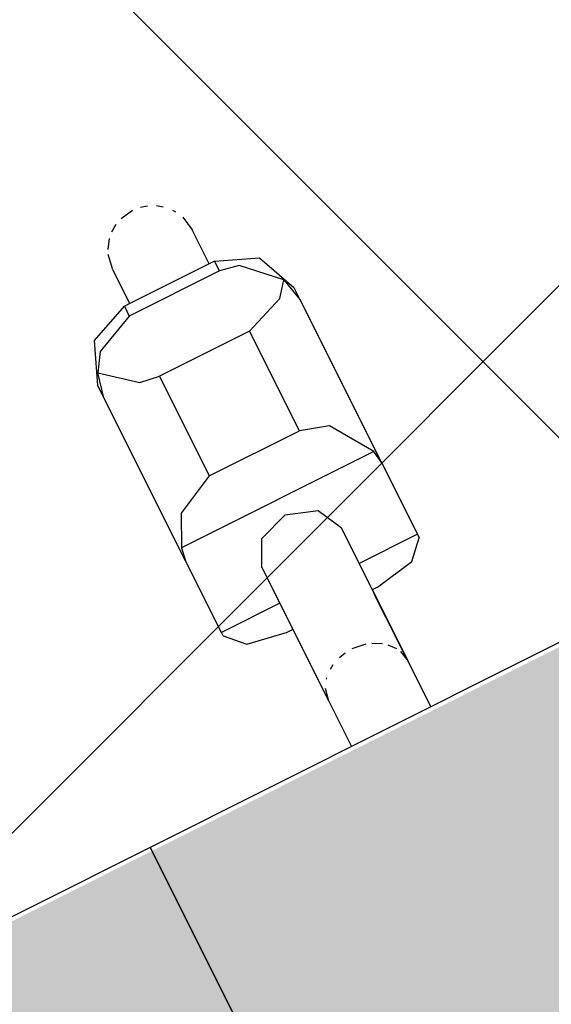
# Model space of a CAD drawing. Header units: metres. Extents: x 7472034 to 8439876, y 5890181 to 5961460.
# Tile 48 of 202: x 8439500.265 to 8439500.445, y 5890382.895 to 5890383.227. Entities that reach past the tile are written whole.
import ezdxf
from ezdxf import colors
from ezdxf.entities.mleader import LeaderData, LeaderLine
from ezdxf.math import Vec2, Vec3

# ---------------------------------------------------------------- set-up
doc = ezdxf.new("R2010")
doc.units = ezdxf.units.M
doc.header["$MEASUREMENT"] = 0
doc.linetypes.add('$0$L218_500', pattern=[1, 0.5, -0.5])
doc.linetypes.add('DASHDOT', pattern=[25.399999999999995, 12.7, -6.349999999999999, 0, -6.349999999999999])
doc.layers.get('0').update_dxf_attribs({"linetype": 'CONTINUOUS', "lineweight": 5})
doc.layers.get('Defpoints').update_dxf_attribs({"linetype": 'CONTINUOUS'})
for name, color, linetype, lineweight in [('### Krawężnik', 6, 'CONTINUOUS', 35), ('_a_widok', 7, 'CONTINUOUS', 5), ('_IS.KD.opis.2', 7, 'CONTINUOUS', 18), ('_T_LPG', 52, 'DASHDOT', 50), ('KOLOR-OBIEKT', 21, 'CONTINUOUS', 13), ('PALIWA', 1, 'CONTINUOUS', 20), ('ZAG-obrys 018 wymiary', 7, 'CONTINUOUS', 18), ('ZAG-OBRYS013', 7, 'CONTINUOUS', 13)]:
    doc.layers.add(name, color=color, linetype=linetype, lineweight=lineweight)
for name, color, linetype in [('100_rzut_wym_wew', 7, 'CONTINUOUS'), ('2D - Ogólne', 7, 'CONTINUOUS'), ('_IS.BLOK.KD.doziemne', 7, 'CONTINUOUS')]:
    doc.layers.add(name, color=color, linetype=linetype)
doc.layers.add('_IS_NO', color=11, linetype='CONTINUOUS', lineweight=20, plot=False)
doc.styles.add('DIM', font='simplex.shx', dxfattribs={"width": 0.8})
doc.styles.add('RS', font='Romans.shx', dxfattribs={"width": 0.7})
doc.dimstyles.new('DIM-WEW_500', dxfattribs={"dimscale": 5, "dimtxt": 18, "dimasz": 10, "dimexe": 4, "dimexo": 8, "dimgap": 5, "dimtad": 1, "dimlfac": 0.01, "dimzin": 9, "dimdsep": 46, "dimtxsty": 'DIM', "dimblk": 'ARCHTICK', "dimcen": 5, "dimclrt": 112, "dimadec": 4, "dimazin": 2, "dimtfac": 4, "dimtmove": 0, "dimatfit": 3, "dimldrblk": 'ARCHTICK', "dimfxl": 0, "dimtolj": 1, "dimlwd": 13, "dimarcsym": 0})
pattern_1 = [(45, (967499.202946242, -71042.94610979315), (-0.2245064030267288, 0.2245064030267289), []), (135, (967499.202946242, -71042.94610979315), (-0.2245064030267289, -0.2245064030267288), [])]
pattern_2 = [(45, (967499.2092647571, -71042.97165620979), (-0.2245064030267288, 0.2245064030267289), []), (135, (967499.2092647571, -71042.97165620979), (-0.2245064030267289, -0.2245064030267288), [])]

# ---------------------------------------------------------------- blocks, each defined once
blk = doc.blocks.new('dystr.4.w')
for p, q in [((7365191.354606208, 6042786.054293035), (7365191.355967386, 6042786.054293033)), ((7365191.355967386, 6042786.032293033), (7365191.355967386, 6042786.054293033)), ((7365191.355967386, 6042786.054293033), (7365191.382999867, 6042786.054293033)), ((7365191.382999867, 6042786.054293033), (7365191.444543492, 6042786.054293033)), ((7365191.387510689, 6042785.981016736), (7365191.387510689, 6042786.053569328)), ((7365191.444543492, 6042786.054293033), (7365191.44910608, 6042786.054293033)), ((7365191.319030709, 6042786.032293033), (7365191.301847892, 6042786.032293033)), ((7365191.369483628, 6042786.032293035), (7365191.319030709, 6042786.032293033)), ((7365191.346051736, 6042786.032293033), (7365191.346051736, 6042786.034293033)), ((7365191.405042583, 6042786.034293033), (7365191.405042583, 6042786.000293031)), ((7365191.442639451, 6042786.034293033), (7365191.405042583, 6042786.034293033)), ((7365191.442639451, 6042786.000293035), (7365191.442639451, 6042786.034293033)), ((7365191.465323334, 6042786.000293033), (7365191.465323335, 6042786.034293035)), ((7365191.469070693, 6042786.034293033), (7365191.465323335, 6042786.034293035)), ((7365191.481815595, 6042786.032293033), (7365191.469070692, 6042786.032293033)), ((7365191.469070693, 6042786.000293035), (7365191.469070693, 6042786.034293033)), ((7365191.30184789, 6042786.002293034), (7365191.31903071, 6042786.002293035)), ((7365191.31903071, 6042786.002293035), (7365191.344171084, 6042786.002390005)), ((7365191.346051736, 6042786.002293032), (7365191.31903071, 6042786.002293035)), ((7365191.369483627, 6042786.002293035), (7365191.320010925, 6042786.00248256)), ((7365191.346051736, 6042786.000293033), (7365191.346051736, 6042786.002382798)), ((7365191.355967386, 6042785.980293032), (7365191.355967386, 6042786.002344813)), ((7365191.469070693, 6042786.002293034), (7365191.481815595, 6042786.002293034)), ((7365191.405042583, 6042786.000293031), (7365191.442639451, 6042786.000293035)), ((7365191.465323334, 6042786.000293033), (7365191.469070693, 6042786.000293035)), ((7365191.301847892, 6042785.986793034), (7365191.301847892, 6042785.986793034)), ((7365191.355967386, 6042785.980293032), (7365191.354606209, 6042785.980293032)), ((7365191.382999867, 6042785.980293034), (7365191.355967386, 6042785.980293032)), ((7365191.444543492, 6042785.980293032), (7365191.382999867, 6042785.980293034)), ((7365191.449106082, 6042785.980293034), (7365191.444543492, 6042785.980293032))]:
    blk.add_line(p, q)
at = {"ltscale": 0.1}
for points in [[(7365190.721847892, 6042786.108326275), (7365191.301847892, 6042786.108326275), (7365191.301847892, 6042786.290326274), (7365190.721847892, 6042786.290326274)], [(7365190.721847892, 6042785.926326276), (7365191.301847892, 6042785.926326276), (7365191.301847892, 6042786.108326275), (7365190.721847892, 6042786.108326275)]]:
    blk.add_lwpolyline(points, close=True, dxfattribs=at)
for points in [[(7365191.354606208, 6042786.054293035), (7365191.348557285, 6042786.04843517), (7365191.346051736, 6042786.034293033)], [(7365191.387510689, 6042786.053569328), (7365191.382999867, 6042786.054293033)], [(7365191.405042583, 6042786.034293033), (7365191.398041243, 6042786.048435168), (7365191.387510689, 6042786.053569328)], [(7365191.452956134, 6042786.052400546), (7365191.443707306, 6042786.041092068), (7365191.442639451, 6042786.034293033)], [(7365191.444543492, 6042786.054293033), (7365191.452956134, 6042786.052400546)], [(7365191.44910608, 6042786.054293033), (7365191.463223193, 6042786.04843517), (7365191.469070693, 6042786.034293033), (7365191.469070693, 6042786.034293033)], [(7365191.465323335, 6042786.034293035), (7365191.459027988, 6042786.04843517), (7365191.452956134, 6042786.052400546)], [(7365191.319030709, 6042786.032293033), (7365191.323349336, 6042786.031336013)], [(7365191.369483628, 6042786.032293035), (7365191.378172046, 6042786.027899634), (7365191.381770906, 6042786.017293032), (7365191.378172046, 6042786.00668643), (7365191.369483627, 6042786.002293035)], [(7365191.481815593, 6042786.032293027), (7365191.487077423, 6042786.031336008)], [(7365191.481815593, 6042786.032293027), (7365191.487077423, 6042786.031336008)], [(7365191.481815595, 6042786.032293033), (7365191.487077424, 6042786.031336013)], [(7365191.326014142, 6042786.029634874), (7365191.326326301, 6042786.02936276)], [(7365191.488605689, 6042786.03066146), (7365191.491718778, 6042786.028542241)], [(7365191.328435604, 6042786.026946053), (7365191.329381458, 6042786.025375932)], [(7365191.493352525, 6042786.026852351), (7365191.495039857, 6042786.024324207)], [(7365191.330554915, 6042786.022496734), (7365191.331113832, 6042786.020016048)], [(7365191.496040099, 6042786.021970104), (7365191.496786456, 6042786.017293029)], [(7365191.331317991, 6042786.017293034), (7365191.330635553, 6042786.012363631)], [(7365191.496518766, 6042786.014469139), (7365191.495858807, 6042786.012094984)], [(7365191.329981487, 6042786.010489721), (7365191.328245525, 6042786.007370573)], [(7365191.494532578, 6042786.009377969), (7365191.493220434, 6042786.007575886)], [(7365191.32708857, 6042786.005968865), (7365191.324639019, 6042786.003946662)], [(7365191.323142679, 6042786.00315791), (7365191.31903071, 6042786.002293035)], [(7365191.487077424, 6042786.003250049), (7365191.481815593, 6042786.002293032)], [(7365191.487077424, 6042786.003250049), (7365191.481815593, 6042786.002293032)], [(7365191.487077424, 6042786.003250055), (7365191.481815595, 6042786.002293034)], [(7365191.490779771, 6042786.005279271), (7365191.489809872, 6042786.004610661)], [(7365191.346051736, 6042786.000293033), (7365191.348557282, 6042785.986150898), (7365191.354606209, 6042785.980293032)], [(7365191.387510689, 6042785.981016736), (7365191.401935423, 6042785.990432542), (7365191.405042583, 6042786.000293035)], [(7365191.442639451, 6042786.000293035), (7365191.447891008, 6042785.986150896), (7365191.452956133, 6042785.98218552)], [(7365191.469070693, 6042786.000293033), (7365191.463223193, 6042785.986150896), (7365191.449106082, 6042785.980293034)], [(7365191.452956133, 6042785.98218552), (7365191.464043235, 6042785.993494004), (7365191.465323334, 6042786.000293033)], [(7365191.382999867, 6042785.980293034), (7365191.387510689, 6042785.981016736)], [(7365191.452956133, 6042785.98218552), (7365191.444543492, 6042785.980293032)]]:
    blk.add_lwpolyline(points)
blk = doc.blocks.new('A$C7D7B3C0A')
at = {"layer": '2D - Ogólne', "flags": 128}
blk.add_lwpolyline([(12.35000000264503, 7.399999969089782), (12.35000000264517, 2.300115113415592, -1), (11.05000000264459, 2.300115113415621), (11.05000000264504, 7.399999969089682, -1)], format="xyb", close=True, dxfattribs=at)
at = {"layer": '2D - Ogólne', "lineweight": 25}
blk.add_arc((11.70005968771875, 2.299999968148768), 0.7999999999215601, 180.0000000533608, 5.336085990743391e-08, dxfattribs=at)
blk.add_arc((11.70005968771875, 2.299999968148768), 0.7999999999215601, 180.0000000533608, 5.336085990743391e-08, dxfattribs=at)
blk.add_arc((11.70005968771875, 2.299999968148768), 0.7999999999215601, 180.0000000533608, 5.336085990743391e-08, dxfattribs=at)
blk.add_arc((11.70005968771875, 2.299999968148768), 0.7999999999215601, 180.0000000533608, 5.336085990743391e-08, dxfattribs=at)
blk.add_arc((11.70005968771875, 2.299999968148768), 0.7999999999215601, 180.0000000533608, 5.336085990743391e-08, dxfattribs=at)
blk.add_arc((11.70005968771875, 2.299999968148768), 0.7999999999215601, 180.0000000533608, 5.336085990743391e-08, dxfattribs=at)
blk.add_arc((11.70005968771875, 2.299999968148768), 0.7999999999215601, 180.0000000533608, 5.336085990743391e-08, dxfattribs=at)
blk.add_arc((11.70005968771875, 2.299999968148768), 0.7999999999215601, 180.0000000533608, 5.336085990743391e-08, dxfattribs=at)
blk.add_arc((11.70005968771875, 2.299999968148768), 0.7999999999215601, 180.0000000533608, 5.336085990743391e-08, dxfattribs=at)
blk.add_arc((11.70005968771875, 2.299999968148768), 0.7999999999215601, 180.0000000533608, 5.336085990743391e-08, dxfattribs=at)
blk.add_arc((11.70005968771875, 2.299999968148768), 0.7999999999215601, 180.0000000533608, 5.336085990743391e-08, dxfattribs=at)
at = {"layer": '2D - Ogólne', "lineweight": 5, "rotation": 180.0000000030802}
blk.add_blockref('dystr.4.w', (7365202.711523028, 6042788.803173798), dxfattribs=at)
blk = doc.blocks.new('_Oblique')
at = {"color": 0, "linetype": 'ByBlock', "lineweight": -2}
blk.add_line((-0.5, -0.5), (0.5, 0.5), dxfattribs=at)
blk = doc.blocks.new('*D80')
at = {"layer": 'Defpoints', "color": 0, "linetype": 'Continuous', "lineweight": 60}
for p in [(8439499.288762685, 5890395.196211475), (8439510.439764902, 5890383.669162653), (8439506.139698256, 5890381.515762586)]:
    blk.add_point(p, dxfattribs=at)
at = {"layer": 'ZAG-obrys 018 wymiary', "color": 0, "linetype": 'Continuous', "lineweight": -2}
for p, q in [((8439500.004080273, 5890395.554430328), (8439503.946488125, 5890397.528720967)), ((8439506.855015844, 5890381.87398144), (8439510.797423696, 5890383.84827208))]:
    blk.add_line(p, q, dxfattribs=at)
at = {"layer": 'ZAG-obrys 018 wymiary', "color": 0, "linetype": 'Continuous', "lineweight": 13}
blk.add_line((8439503.588829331, 5890397.349611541), (8439510.439764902, 5890383.669162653), dxfattribs=at)
at = {"layer": 'ZAG-obrys 018 wymiary', "color": 0, "linetype": 'Continuous', "lineweight": 13, "xscale": 0.3, "yscale": 0.3, "zscale": 0.3}
for p, rotation in [((8439503.588829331, 5890397.349611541), 116.6009277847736), ((8439510.439764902, 5890383.669162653), 296.6009277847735)]:
    blk.add_blockref('_Oblique', p, dxfattribs=dict(at, rotation=rotation))
at = {"layer": 'ZAG-obrys 018 wymiary', "color": 112, "linetype": 'Continuous', "lineweight": 25, "insert": (8439508.246278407, 5890389.389239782), "char_height": 0.8, "attachment_point": 5, "rotation": 296.6009277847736, "style": 'RS'}
blk.add_mtext('\\A1;15.3', dxfattribs=at)
blk = doc.blocks.new('_ArchTick')
at = {"layer": '100_rzut_wym_wew', "color": 0, "linetype": 'Continuous', "const_width": 0.15}
blk.add_lwpolyline([(-0.5, -0.5), (0.5, 0.5)], dxfattribs=at)
blk = doc.blocks.new('*D102')
at = {"layer": 'Defpoints', "color": 0, "linetype": 'Continuous', "lineweight": 60}
for p in [(8439508.583486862, 5890382.740478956), (8439499.059733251, 5890379.425490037), (8439499.642017, 5890378.262743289)]:
    blk.add_point(p, dxfattribs=at)
at = {"layer": 'ZAG-obrys 018 wymiary', "color": 0, "linetype": 'Continuous', "lineweight": -2}
for p, q in [((8439508.225268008, 5890383.455796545), (8439507.822093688, 5890384.260884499)), ((8439499.283798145, 5890378.978060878), (8439498.880623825, 5890379.783148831))]:
    blk.add_line(p, q, dxfattribs=at)
at = {"layer": 'ZAG-obrys 018 wymiary', "color": 0, "linetype": 'Continuous', "lineweight": 13}
blk.add_line((8439508.001203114, 5890383.903225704), (8439499.059733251, 5890379.425490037), dxfattribs=at)
at = {"layer": 'ZAG-obrys 018 wymiary', "color": 0, "linetype": 'Continuous', "lineweight": 13, "xscale": 0.3, "yscale": 0.3, "zscale": 0.3}
for p, rotation in [((8439508.001203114, 5890383.903225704), 26.60092778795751), ((8439499.059733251, 5890379.425490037), 206.6009277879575)]:
    blk.add_blockref('_Oblique', p, dxfattribs=dict(at, rotation=rotation))
at = {"layer": 'ZAG-obrys 018 wymiary', "color": 112, "linetype": 'Continuous', "lineweight": 25, "insert": (8439503.2841115, 5890382.212017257), "char_height": 0.8, "attachment_point": 5, "rotation": 26.600927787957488, "style": 'RS'}
blk.add_mtext('\\A1;10', dxfattribs=at)
blk = doc.blocks.new('*D142')
at = {"layer": 'Defpoints', "color": 0, "linetype": 'Continuous', "lineweight": 60}
for p in [(8439501.07687633, 5890391.760996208), (8439499.839085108, 5890366.792824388), (8439500.37198268, 5890366.766406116)]:
    blk.add_point(p, dxfattribs=at)
at = {"layer": 'ZAG-obrys 018 wymiary', "color": 0, "linetype": 'Continuous', "lineweight": 13}
blk.add_line((8439501.609773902, 5890391.734577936), (8439500.37198268, 5890366.766406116), dxfattribs=at)
at = {"layer": 'ZAG-obrys 018 wymiary', "color": 0, "linetype": 'Continuous', "lineweight": -2}
for p, q in [((8439501.609773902, 5890391.734577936), (8439502.009283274, 5890391.714772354)), ((8439500.37198268, 5890366.766406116), (8439500.771492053, 5890366.746600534))]:
    blk.add_line(p, q, dxfattribs=at)
at = {"layer": 'ZAG-obrys 018 wymiary', "color": 0, "linetype": 'Continuous', "lineweight": 13, "xscale": 0.3, "yscale": 0.3, "zscale": 0.3}
for p, rotation in [((8439501.609773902, 5890391.734577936), 87.16189876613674), ((8439500.37198268, 5890366.766406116), 267.1618987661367)]:
    blk.add_blockref('_Oblique', p, dxfattribs=dict(at, rotation=rotation))
at = {"layer": 'ZAG-obrys 018 wymiary', "color": 112, "linetype": 'Continuous', "lineweight": 25, "insert": (8439500.180271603, 5890375.01709125), "char_height": 0.8, "attachment_point": 5, "rotation": 87.16189876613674, "style": 'RS'}
blk.add_mtext('\\A1;25', dxfattribs=at)
blk = doc.blocks.new('*D144')
at = {"layer": 'Defpoints', "color": 0, "linetype": 'Continuous', "lineweight": 60}
for p in [(8439499.048492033, 5890390.910444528), (8439493.19273551, 5890368.256074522), (8439494.279393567, 5890367.975192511)]:
    blk.add_point(p, dxfattribs=at)
at = {"layer": 'ZAG-obrys 018 wymiary', "color": 0, "linetype": 'Continuous', "lineweight": -2}
for p, q in [((8439499.823035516, 5890390.71023865), (8439500.522421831, 5890390.529459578)), ((8439493.967278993, 5890368.055868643), (8439494.666665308, 5890367.875089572))]:
    blk.add_line(p, q, dxfattribs=at)
at = {"layer": 'ZAG-obrys 018 wymiary', "color": 0, "linetype": 'Continuous', "lineweight": 13}
blk.add_line((8439500.13515009, 5890390.629562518), (8439494.279393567, 5890367.975192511), dxfattribs=at)
at = {"layer": 'ZAG-obrys 018 wymiary', "color": 0, "linetype": 'Continuous', "lineweight": 13, "xscale": 0.3, "yscale": 0.3, "zscale": 0.3}
for p, rotation in [((8439500.13515009, 5890390.629562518), 75.5072587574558), ((8439494.279393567, 5890367.975192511), 255.5072587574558)]:
    blk.add_blockref('_Oblique', p, dxfattribs=dict(at, rotation=rotation))
at = {"layer": 'ZAG-obrys 018 wymiary', "color": 112, "linetype": 'Continuous', "lineweight": 25, "insert": (8439497.511322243, 5890382.876199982), "char_height": 0.8, "attachment_point": 5, "rotation": 75.5072587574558, "style": 'RS'}
blk.add_mtext('\\A1;23.4', dxfattribs=at)
blk = doc.blocks.new('A$C1D2679FE')
at = {"layer": 'KOLOR-OBIEKT', "lineweight": 9, "ltscale": 200}
h = blk.add_hatch(dxfattribs=at)
h.set_pattern_fill('ANSI37', color=253, scale=0.1, angle=16)
h.set_pattern_definition([(61, (-7471780.020262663, -5961378.212846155), (-0.2776917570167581, 0.153927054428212), []), (151, (-7471780.020262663, -5961378.212846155), (-0.153927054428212, -0.2776917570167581), [])])
edge = h.paths.add_edge_path()
edge.add_line((196.975401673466, 33.54016214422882), (192.3495923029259, 34.13512154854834))
edge.add_line((192.3495923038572, 34.13512154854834), (187.7176397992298, 34.7308710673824))
edge.add_line((187.7176398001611, 34.7308710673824), (178.5077782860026, 36.15998750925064))
edge.add_line((178.5077782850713, 36.15998750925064), (176.6601969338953, 36.5026140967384))
edge.add_arc((181.3685569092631, 38.18527459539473), 5.000000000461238, 199.6657310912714, 261.1796204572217)
edge.add_line((180.6018702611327, 33.24440507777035), (187.358021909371, 32.19603671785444))
edge.add_line((187.3580219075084, 32.19603671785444), (192.0230219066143, 31.59603671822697))
edge.add_line((192.0230219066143, 31.59603671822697), (196.6880219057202, 30.9960367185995))
edge.add_line((196.6880219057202, 30.9960367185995), (201.9780219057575, 30.48103671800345))
edge.add_line((201.9780219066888, 30.48103671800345), (207.2680219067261, 29.96603671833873))
edge.add_line((207.2680219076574, 29.96603671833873), (216.468021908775, 29.35603671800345))
edge.add_line((216.4680219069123, 29.35603671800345), (221.8830219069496, 29.11103671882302))
edge.add_line((221.8830219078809, 29.11103671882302), (227.2980219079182, 28.86603671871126))
edge.add_line((227.2980219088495, 28.86603671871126), (233.718021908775, 28.60103671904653))
edge.add_line((233.7180219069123, 28.60103671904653), (240.1380219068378, 28.33603671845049))
edge.add_line((240.1380219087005, 28.33603671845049), (245.3280219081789, 28.076036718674))
edge.add_line((245.3280219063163, 28.076036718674), (246.1380219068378, 28.00603671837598))
edge.add_line((246.1380219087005, 28.00603671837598), (248.4280219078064, 27.98603671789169))
edge.add_line((248.4280219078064, 27.98603671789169), (251.4080219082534, 28.33603671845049))
edge.add_line((251.4080219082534, 28.33603671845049), (255.3380219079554, 29.13603671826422))
edge.add_line((255.3380219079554, 29.13603671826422), (258.1480219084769, 30.35603671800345))
edge.add_line((258.1480219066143, 30.35603671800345), (260.6280219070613, 32.076036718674))
edge.add_line((260.6280219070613, 32.076036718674), (262.7080219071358, 34.29603671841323))
edge.add_line((262.7080219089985, 34.29603671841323), (264.3880219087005, 36.826036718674))
edge.add_line((264.3880219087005, 36.826036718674), (265.608021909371, 39.59603671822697))
edge.add_line((265.6080219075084, 39.59603671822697), (266.4080219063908, 42.53603671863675))
edge.add_line((266.4080219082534, 42.53603671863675), (266.6380219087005, 45.60603671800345))
edge.add_line((266.6380219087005, 45.60603671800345), (266.3380219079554, 48.59603671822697))
edge.add_line((266.3380219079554, 48.59603671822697), (265.628021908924, 51.53603671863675))
edge.add_line((265.6280219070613, 51.53603671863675), (264.5280219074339, 54.28603671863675))
edge.add_line((264.5280219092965, 54.28603671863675), (263.3880219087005, 57.11603671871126))
edge.add_line((263.3880219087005, 57.11603671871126), (262.5430219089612, 59.47103671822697))
edge.add_line((262.5430219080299, 59.47103671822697), (261.6980219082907, 61.826036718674))
edge.add_line((261.6980219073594, 61.826036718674), (260.5980219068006, 65.15103671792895))
edge.add_line((260.5980219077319, 65.15103671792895), (259.4980219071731, 68.47603671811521))
edge.add_line((259.4980219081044, 68.47603671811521), (257.3916487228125, 67.77919145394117))
edge.add_line((257.3916487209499, 67.77919145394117), (258.1675714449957, 64.34697791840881))
edge.add_line((258.167571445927, 64.34697791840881), (259.2776264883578, 60.99158426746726))
edge.add_line((259.2776264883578, 60.99158426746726), (260.1334384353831, 58.60645156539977))
edge.add_line((260.1334384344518, 58.60645156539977), (260.9950570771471, 56.20513570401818))
edge.add_line((260.9950570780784, 56.20513570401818), (262.1522789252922, 53.33238322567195))
edge.add_line((262.1522789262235, 53.33238322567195), (263.1827648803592, 50.75616833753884))
edge.add_line((263.1827648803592, 50.75616833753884), (263.8083402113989, 48.16575780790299))
edge.add_line((263.8083402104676, 48.16575780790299), (264.0684198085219, 45.57363114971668))
edge.add_line((264.0684198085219, 45.57363114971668), (263.8734869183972, 42.97170083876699))
edge.add_line((263.8734869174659, 42.97170083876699), (263.1880731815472, 40.45280535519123))
edge.add_line((263.1880731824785, 40.45280535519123), (262.1337886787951, 38.05906103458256))
edge.add_line((262.1337886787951, 38.05906103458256), (260.6936748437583, 35.89031817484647))
edge.add_line((260.6936748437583, 35.89031817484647), (258.9457271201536, 34.02472012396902))
edge.add_line((258.9457271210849, 34.02472012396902), (256.8967191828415, 32.60363397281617))
edge.add_line((256.8967191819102, 32.60363397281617), (254.5645412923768, 31.59108698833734))
edge.add_line((254.5645412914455, 31.59108698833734), (251.0026761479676, 30.86602538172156))
edge.add_line((251.0026761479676, 30.86602538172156), (248.2893446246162, 30.54734550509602))
edge.add_line((248.2893446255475, 30.54734550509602), (246.2595893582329, 30.56507262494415))
edge.add_line((246.2595893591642, 30.56507262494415), (245.5023283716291, 30.63051493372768))
edge.add_line((245.5023283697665, 30.63051493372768), (240.2548571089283, 30.89339403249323))
edge.add_line((240.2548571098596, 30.89339403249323), (233.8236017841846, 31.1588586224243))
edge.add_line((233.8236017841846, 31.1588586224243), (227.4086662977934, 31.42364957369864))
edge.add_line((227.4086662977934, 31.42364957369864), (221.9987299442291, 31.66842047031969))
edge.add_line((221.9987299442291, 31.66842047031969), (217.4544723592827, 31.90290945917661))
edge.add_line((217.4544723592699, 31.90290945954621), (217.0910134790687, 31.92589690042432))
edge.add_line((217.0910134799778, 31.92589689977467), (214.8768218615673, 32.06593639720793))
edge.add_line((214.876821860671, 32.06593639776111), (207.0033997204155, 32.56390146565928))
edge.add_line((207.0033997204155, 32.56390146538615), (202.2260741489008, 33.02899081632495))
edge.add_line((202.2260741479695, 33.02899081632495), (196.975401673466, 33.54016214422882))
blk = doc.blocks.new('A$C2C426404')
at = {"layer": '_IS_NO', "ltscale": 0.1}
for points, knots in [([(81.48853297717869, 15.975331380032), (78.87586907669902, 16.84686399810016), (76.26450027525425, 17.78992713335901), (72.03847445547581, 21.67736706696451), (65.0990158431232, 30.09408769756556), (58.79946133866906, 33.34467344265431), (58.26247850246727, 34.11525447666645)], [0, 0, 0, 0, 1.278992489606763, 7.78914044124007, 15.74750070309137, 27.64022902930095, 27.64022902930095, 27.64022902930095, 27.64022902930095]), ([(55.69703794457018, 26.44192530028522, 8.07171421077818e-08), (60.47702913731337, 24.37489471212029, 4.118097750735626e-07), (65.41527824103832, 21.38608461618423, 8.932878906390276e-07), (68.42167646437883, 18.98607052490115, -1.681326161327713e-07), (71.60992970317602, 12.73766223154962), (75.29265419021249, 11.98629271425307, 1.662301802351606e-08), (79.75433884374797, 11.20084950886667)], [13.0881689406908, 13.0881689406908, 13.0881689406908, 13.0881689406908, 21.71831455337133, 28.5577747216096, 34.1003045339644, 40.71973107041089, 40.71973107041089, 40.71973107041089, 40.71973107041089]), ([(27.67626924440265, 23.09287754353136, 1.829566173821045e-06), (31.68315875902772, 23.09132452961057, 2.263426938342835e-06), (38.09081487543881, 23.52010669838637, 2.956097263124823e-06), (46.0190905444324, 20.44823641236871), (52.02710655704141, 18.01596992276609, 1.18983141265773e-07), (57.48081744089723, 14.61059598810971, 3.880691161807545e-08), (63.15046560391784, 12.16836789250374), (64.01579423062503, 9.527138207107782), (68.70553139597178, 8.717305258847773), (72.93792583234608, 7.781059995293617)], [0, 0, 0, 0, 11.95042031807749, 19.07916594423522, 25.47980302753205, 30.85202744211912, 32.94528240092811, 39.66304915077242, 46.67346183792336, 46.67346183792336, 46.67346183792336, 46.67346183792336])]:
    blk.add_open_spline(points, degree=3, knots=knots, dxfattribs=at)
at = {"layer": '_IS_NO'}
for points, knots in [([(50.6228041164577, 30.56321178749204, 1.829566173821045e-06), (53.11749188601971, 30.21319374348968), (56.38514522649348, 30.67444155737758), (60.99540497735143, 30.04553546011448), (68.19327101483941, 22.54355850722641, -2.469325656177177e-08), (70.8769634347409, 19.46133922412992, 5.150448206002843e-09), (74.71212187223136, 14.31917844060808, -1.219795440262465e-09), (78.88802252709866, 13.86142715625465), (82.75564656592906, 12.70757211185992)], [0, 0, 0, 0, 7.578698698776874, 9.67195365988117, 16.27655537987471, 24.33370670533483, 30.35915105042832, 36.79354326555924, 36.79354326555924, 36.79354326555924, 36.79354326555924]), ([(22.24795573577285, 20.37028996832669, 1.829566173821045e-06), (26.42848519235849, 20.36833205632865, 2.595275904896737e-06), (34.77398029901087, 19.71811303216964, 3.653563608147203e-06), (38.92662956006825, 20.04217899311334, -5.197057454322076e-07), (43.77274004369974, 17.83557516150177, 1.833094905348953e-07), (51.08127841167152, 15.06439746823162, -1.538063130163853e-07), (58.09044384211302, 9.696452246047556, 2.324577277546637e-08), (65.34780037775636, 7.091900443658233, 5.796258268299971e-09), (69.6463277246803, 6.131249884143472)], [0, 0, 0, 0, 12.09868180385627, 16.72159260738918, 20.95800891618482, 26.67839108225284, 41.1845399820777, 48.39980958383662, 48.39980958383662, 48.39980958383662, 48.39980958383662]), ([(61.00408007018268, 18.25321295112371, -1.4627991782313e-07), (63.26592587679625, 17.29233643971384, -1.146969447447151e-07), (66.21503704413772, 16.0340788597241, -3.511225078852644e-09), (68.00314718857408, 11.12305079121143, -2.577520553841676e-08), (71.87222415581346, 10.22267535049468, -9.073252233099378e-09), (76.34470127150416, 9.479967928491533)], [23.00202883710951, 23.00202883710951, 23.00202883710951, 23.00202883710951, 32.14254341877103, 37.86969472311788, 44.68132462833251, 44.68132462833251, 44.68132462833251, 44.68132462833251])]:
    blk.add_open_spline(points, degree=3, knots=knots, dxfattribs=at)
blk = doc.blocks.new('JPII.KD_aktualizacja rzędnych_20.12.2024')
at = {"layer": '_IS.KD.opis.2', "color": 0}
ml = blk.add_multileader_mtext('Standard', dxfattribs=at)
ml.set_content('\\A1;\\pxt7;{\\H0.7x;\\C256;\\S132,48/;}', style='RS')
ml.set_leader_properties()
ml.build(insert=Vec2(0, 0))
ml.multileader.update_dxf_attribs({"text_left_attachment_type": 2, "text_right_attachment_type": 2, "dogleg_length": 0.2, "arrow_head_size": 0.25})
ctx = ml.context
ctx.base_point, ctx.char_height, ctx.arrow_head_size, ctx.landing_gap_size, ctx.plane_origin = Vec3(8438644.03403634, 5890679.580975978), 0.75, 0.25, 0.3, Vec3(8438593.197980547, 5890647.838351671)
ctx.left_attachment, ctx.right_attachment, ctx.text_align_type = 2, 2, 1
notes = []
notes.append((ctx, [(1, (1, 1, 0), (8438646.60153634, 5890679.580975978), (-1, 0), 0.2, [(0, [(8438647.431608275, 5890676.083578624)], 0, [])])]))
ctx.mtext.insert, ctx.mtext.width, ctx.mtext.alignment, ctx.mtext.flow_direction = Vec3(8438645.21778634, 5890679.980975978), 9.34447490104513, 2, 5
ml = blk.add_multileader_mtext('Standard', dxfattribs=at)
ml.set_content('\\A1;{\\C134;W8\\H0.7x;\\C256;\\S134,30/133,52;}', style='RS')
ml.set_leader_properties()
ml.build(insert=Vec2(0, 0))
ml.multileader.update_dxf_attribs({"text_left_attachment_type": 2, "text_right_attachment_type": 2, "dogleg_length": 0.2, "arrow_head_size": 0.25})
ctx = ml.context
ctx.base_point, ctx.char_height, ctx.arrow_head_size, ctx.landing_gap_size, ctx.plane_origin, ctx.plane_x_axis, ctx.plane_y_axis = Vec3(8438640.895523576, 5890676.213889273), 0.75, 0.25, 0.3, Vec3(8438652.010825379, 5890634.622231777), Vec3(0.898794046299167, 0.4383711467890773), Vec3(-0.4383711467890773, 0.898794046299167)
ctx.left_attachment, ctx.right_attachment, ctx.text_align_type = 2, 2, 1
notes.append((ctx, [(0, (1, 1, 0), (8438640.715764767, 5890676.126215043), (0.898794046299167, 0.4383711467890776), 0.2000000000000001, [(3, [(8438640.292422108, 5890674.765481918)], 0, [])])]))
ctx.mtext.insert, ctx.mtext.text_direction, ctx.mtext.rotation, ctx.mtext.width, ctx.mtext.alignment, ctx.mtext.flow_direction = Vec3(8438642.11899846, 5890677.603346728), Vec3(0.898794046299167, 0.4383711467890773), 0.4537856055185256, 6.184238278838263, 2, 5
for ctx, leaders in notes:
    for number, flags, end, landing, length, lines in leaders:
        leader = LeaderData()
        leader.index, (leader.has_last_leader_line, leader.has_dogleg_vector, leader.attachment_direction) = number, flags
        leader.last_leader_point, leader.dogleg_vector, leader.dogleg_length = Vec3(end), Vec3(landing), length
        for number, points, colour, breaks in lines:
            line = LeaderLine()
            line.index, line.vertices, line.color, line.breaks = number, Vec3.list(points), colors.encode_raw_color(colour), breaks
            leader.lines.append(line)
        ctx.leaders.append(leader)

msp = doc.modelspace()

# ---------------------------------------------------------------- hatches: boundary and pattern name
at = {"layer": 'KOLOR-OBIEKT', "lineweight": 9}
h = msp.add_hatch(dxfattribs=at)
h.set_pattern_fill('ANSI37', color=73, scale=0.1)
h.set_pattern_definition(pattern_2)
edge = h.paths.add_edge_path()
edge.add_arc((8439443.60123986, 5890379.17988472), 6.652831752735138, 296.7043321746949, 335.0331150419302)
edge.add_arc((8439476.194075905, 5890367.917634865), 27.87464989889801, 155.1393615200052, 162.3446315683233, ccw=False)
edge.add_arc((8439457.399943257, 5890376.211109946), 7.345078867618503, 127.98309878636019, 152.2023641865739, ccw=False)
edge.add_arc((8439457.741930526, 5890376.488713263), 7.349948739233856, 107.1989600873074, 131.4182254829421, ccw=False)
edge.add_line((8439455.568618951, 5890383.509999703), (8439473.898437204, 5890392.710084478))
edge.add_arc((8439481.742870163, 5890376.384611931), 18.11232128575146, 99.26977735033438, 115.6644084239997, ccw=False)
edge.add_line((8439478.825278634, 5890394.260401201), (8439481.377171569, 5890394.321440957))
edge.add_arc((8439482.909595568, 5890377.390082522), 17.00056533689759, 88.22393661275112, 95.17163768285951, ccw=False)
edge.add_arc((8439482.561499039, 5890405.235869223), 10.88860248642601, 274.6092070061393, 298.9976789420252)
edge.add_arc((8443006.923870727, 5883371.657126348), 7856.29059094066, 116.59181359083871, 116.61107962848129, ccw=False)
edge.add_arc((8439465.895823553, 5890431.340313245), 42.15757971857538, 305.2087751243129, 306.7865132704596)
edge.add_arc((8439488.80074795, 5890400.283338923), 3.577668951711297, 310.8590814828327, 340.7280968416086)
edge.add_line((8439492.177934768, 5890399.102523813), (8439493.275267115, 5890403.980640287))
edge.add_line((8439493.275267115, 5890403.980640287), (8439502.266345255, 5890408.28072203))
edge.add_line((8439502.266345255, 5890408.28072203), (8439504.844191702, 5890407.694009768))
edge.add_line((8439504.844191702, 5890407.694009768), (8439506.125281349, 5890405.329609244))
edge.add_arc((8439507.019670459, 5890405.776898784), 0.9999999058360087, 206.5699188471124, 283.6833393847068)
edge.add_line((8439507.256226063, 5890404.805280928), (8439511.624560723, 5890406.970734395))
edge.add_line((8439511.624560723, 5890406.970734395), (8439511.39896348, 5890407.420225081))
edge.add_line((8439511.39896348, 5890407.420225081), (8439510.561982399, 5890407.017405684))
edge.add_line((8439510.561982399, 5890407.017405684), (8439509.330427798, 5890409.481424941))
edge.add_line((8439509.330427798, 5890409.481424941), (8439512.635426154, 5890411.138401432))
edge.add_line((8439512.635426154, 5890411.138401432), (8439512.638568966, 5890411.136467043))
edge.add_line((8439512.638568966, 5890411.136467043), (8439515.998443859, 5890412.829496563))
edge.add_line((8439515.998443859, 5890412.829496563), (8439517.239018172, 5890410.325621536))
edge.add_line((8439517.239018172, 5890410.325621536), (8439513.919446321, 5890408.633274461))
edge.add_line((8439513.919446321, 5890408.633274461), (8439514.091312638, 5890408.235941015))
edge.add_line((8439514.091312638, 5890408.235941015), (8439518.839102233, 5890410.604261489))
edge.add_line((8439518.839102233, 5890410.604261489), (8439518.585943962, 5890412.843737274))
edge.add_line((8439518.585943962, 5890412.843737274), (8439518.274555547, 5890413.628049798))
edge.add_line((8439518.274555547, 5890413.628049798), (8439517.839658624, 5890414.494365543))
edge.add_line((8439517.839658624, 5890414.494365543), (8439524.310164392, 5890417.742607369))
edge.add_line((8439524.310164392, 5890417.742607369), (8439525.122207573, 5890416.124990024))
edge.add_line((8439525.122207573, 5890416.124990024), (8439526.840645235, 5890414.670893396))
edge.add_line((8439526.840645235, 5890414.670893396), (8439527.244697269, 5890414.489695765))
edge.add_arc((8439552.769967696, 5890317.570311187), 100.2242811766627, 102.79246926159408, 104.75471345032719, ccw=False)
edge.add_arc((8439529.321881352, 5890420.105147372), 4.960037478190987, 284.6730648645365, 320.3902958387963)
edge.add_arc((8435016.013859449, 5889290.11735932), 4655.555010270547, 14.00691021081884, 14.04831962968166)
edge.add_line((8439532.327549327, 5890420.207226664), (8439525.877549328, 5890423.127226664))
edge.add_line((8439525.877549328, 5890423.127226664), (8439431.028022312, 5890376.803268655))
edge.add_line((8439431.028022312, 5890376.803268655), (8439435.479127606, 5890375.417226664))
edge.add_line((8439435.479127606, 5890375.417226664), (8439446.590932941, 5890373.236661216))
edge = h.paths.add_edge_path()
edge.add_arc((8439530.228804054, 5890405.916425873), 3.001836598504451, 99.44813666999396, 208.2631515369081)
edge.add_line((8439527.5848402, 5890404.494990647), (8439533.209264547, 5890393.206690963))
edge.add_line((8439533.209264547, 5890393.206690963), (8439519.17443581, 5890386.185049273))
edge.add_line((8439519.17443581, 5890386.185049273), (8439523.57812012, 5890377.411604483))
edge.add_line((8439523.57812012, 5890377.411604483), (8439517.455507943, 5890374.324033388))
edge.add_line((8439517.455507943, 5890374.324033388), (8439517.445860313, 5890374.319191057))
edge.add_line((8439517.445860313, 5890374.319191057), (8439517.33905848, 5890374.265585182))
edge.add_line((8439517.33905848, 5890374.265585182), (8439516.815779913, 5890375.308140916))
edge.add_line((8439516.815779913, 5890375.308140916), (8439511.370501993, 5890372.574998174))
edge.add_line((8439511.370501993, 5890372.574998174), (8439511.888417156, 5890371.529804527))
edge.add_line((8439511.888417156, 5890371.529804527), (8439506.425671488, 5890368.787948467))
edge.add_line((8439506.425671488, 5890368.787948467), (8439505.890341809, 5890369.841556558))
edge.add_line((8439505.890341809, 5890369.841556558), (8439505.8884594, 5890369.869391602))
edge.add_line((8439505.8884594, 5890369.869391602), (8439500.283276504, 5890366.97762632))
edge.add_line((8439500.283276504, 5890366.97762632), (8439519.478066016, 5890366.160130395))
edge.add_line((8439519.478066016, 5890366.160130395), (8439542.767549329, 5890378.417226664))
edge.add_line((8439542.767549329, 5890378.417226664), (8439538.675788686, 5890394.802262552))
edge.add_line((8439538.675788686, 5890394.802262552), (8439537.066416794, 5890401.238139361))
edge.add_line((8439537.066416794, 5890401.238139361), (8439535.557306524, 5890407.69906358))
edge.add_arc((8439531.145391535, 5890400.872499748), 8.128158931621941, 57.12596579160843, 99.98506404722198)
edge = h.paths.add_edge_path()
edge.add_line((8439470.194509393, 5890384.137651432), (8439461.355169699, 5890379.697090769))
edge.add_line((8439461.355169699, 5890379.697090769), (8439460.080861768, 5890379.068371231))
edge.add_line((8439460.080861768, 5890379.068371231), (8439457.869254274, 5890377.642639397))
edge.add_arc((8439460.609507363, 5890373.444653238), 5.013190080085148, 123.1346622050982, 204.022759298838)
edge.add_line((8439456.030540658, 5890371.403786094), (8439459.447549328, 5890370.707226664))
edge.add_line((8439459.447549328, 5890370.707226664), (8439480.497107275, 5890367.736747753))
edge.add_line((8439480.497107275, 5890367.736747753), (8439497.963342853, 5890367.082590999))
edge.add_line((8439497.963342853, 5890367.082590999), (8439496.62020549, 5890369.722641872))
edge.add_line((8439496.62020549, 5890369.722641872), (8439494.91788047, 5890373.087302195))
edge.add_arc((8439489.468037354, 5890366.363615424), 8.654984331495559, 50.97371617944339, 58.22889977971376)
edge.add_line((8439494.025120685, 5890373.721722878), (8439490.036071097, 5890376.575637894))
edge.add_line((8439490.036071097, 5890376.575637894), (8439489.954459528, 5890375.592465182))
edge.add_line((8439489.954459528, 5890375.592465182), (8439490.917133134, 5890375.538648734))
edge.add_line((8439490.917133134, 5890375.538648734), (8439490.678913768, 5890371.956837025))
edge.add_line((8439490.678913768, 5890371.956837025), (8439482.55041443, 5890372.440399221))
edge.add_line((8439482.55041443, 5890372.440399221), (8439482.851718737, 5890376.020734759))
edge.add_line((8439482.851718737, 5890376.020734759), (8439487.354100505, 5890375.749064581))
edge.add_line((8439487.354100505, 5890375.749064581), (8439487.521080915, 5890378.34061919))
edge.add_line((8439487.521080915, 5890378.34061919), (8439481.803471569, 5890382.401025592))
edge.add_arc((8439487.942466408, 5890392.088814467), 11.46911116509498, 231.6002274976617, 237.6382272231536, ccw=False)
edge.add_line((8439480.818489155, 5890383.100518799), (8439480.351152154, 5890383.41057529))
edge.add_line((8439480.351152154, 5890383.41057529), (8439479.210044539, 5890382.939428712))
edge.add_line((8439479.210044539, 5890382.939428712), (8439480.412913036, 5890383.399613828))
edge.add_arc((8439474.682487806, 5890375.167564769), 10.03017472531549, 55.15777404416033, 116.5800473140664)
h.paths.add_polyline_path([(8439461.898919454, 5890370.792156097), (8439462.257176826, 5890373.552492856)], flags=16)
h = msp.add_hatch(dxfattribs=at)
h.set_pattern_fill('ANSI37', color=253, scale=0.1)
h.set_pattern_definition(pattern_2)
edge = h.paths.add_edge_path()
edge.add_arc((8439529.163071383, 5890420.279666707), 5.193757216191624, 276.50229096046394, 320.0240354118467, ccw=False)
edge.add_line((8439529.751227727, 5890415.119319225), (8439525.812744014, 5890414.153171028))
edge.add_line((8439525.812744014, 5890414.153171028), (8439519.208160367, 5890410.804184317))
edge.add_line((8439519.208160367, 5890410.804184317), (8439517.988028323, 5890410.126512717))
edge.add_line((8439517.988028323, 5890410.126512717), (8439514.091312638, 5890408.235941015))
edge.add_line((8439514.091312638, 5890408.235941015), (8439511.613697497, 5890406.992378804))
edge.add_line((8439511.613697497, 5890406.992378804), (8439509.258949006, 5890405.810485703))
edge.add_line((8439509.258949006, 5890405.810485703), (8439507.371756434, 5890404.83508177))
edge.add_arc((8439506.940777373, 5890405.737469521), 1.000023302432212, 206.5712342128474, 295.5290722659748, ccw=False)
edge.add_line((8439506.046377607, 5890405.290148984), (8439504.844186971, 5890407.693988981))
edge.add_line((8439504.844186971, 5890407.693988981), (8439502.261629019, 5890408.281795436))
edge.add_line((8439502.261629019, 5890408.281795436), (8439499.350132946, 5890407.011538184))
edge.add_line((8439499.350132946, 5890407.011538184), (8439493.30510976, 5890403.995621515))
edge.add_line((8439493.30510976, 5890403.995621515), (8439492.177918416, 5890399.102451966))
edge.add_arc((8439488.801253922, 5890400.282879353), 3.577047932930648, 293.05521913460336, 340.73119789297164, ccw=False)
edge.add_line((8439490.202090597, 5890396.991537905), (8439487.801423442, 5890395.78932472))
edge.add_arc((8439482.51122255, 5890404.317896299), 10.03607286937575, 278.1216072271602, 301.8109775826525, ccw=False)
edge.add_line((8439483.9290645, 5890394.382480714), (8439478.825278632, 5890394.260401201))
edge.add_arc((8439481.742870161, 5890376.384611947), 18.11232126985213, 99.26977735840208, 115.6644084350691)
edge.add_line((8439473.898437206, 5890392.710084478), (8439455.537130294, 5890383.494194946))
edge.add_arc((8439458.368862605, 5890375.380272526), 8.593860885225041, 109.2388197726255, 150.5606865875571)
edge.add_line((8439450.884668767, 5890379.604167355), (8439456.921008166, 5890377.849276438))
edge.add_line((8439456.921008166, 5890377.849276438), (8439458.055979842, 5890377.519316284))
edge.add_arc((8439462.056345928, 5890374.376166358), 5.087466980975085, 112.4172144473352, 141.842727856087, ccw=False)
edge.add_line((8439460.116249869, 5890379.079181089), (8439470.201913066, 5890384.141371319))
edge.add_arc((8439474.670732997, 5890375.058466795), 10.12272227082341, 52.60385305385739, 116.19734301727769, ccw=False)
edge.add_line((8439480.818489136, 5890383.100518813), (8439494.035062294, 5890373.735722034))
edge.add_arc((8439499.404929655, 5890380.165137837), 8.376924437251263, 230.1312663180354, 239.1071883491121)
edge.add_arc((8439492.046879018, 5890368.073539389), 5.778072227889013, 28.405105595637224, 58.05675779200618, ccw=False)
edge.add_line((8439497.129307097, 5890370.822183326), (8439498.920012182, 5890367.249241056))
edge.add_line((8439498.920012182, 5890367.249241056), (8439502.137476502, 5890368.864147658))
edge.add_line((8439502.137476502, 5890368.864147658), (8439500.881438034, 5890371.366619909))
edge.add_arc((8439501.41146424, 5890371.651481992), 0.6017260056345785, 32.69127385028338, 208.2557647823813, ccw=False)
edge.add_line((8439501.917872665, 5890371.97648152), (8439503.213570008, 5890369.395299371))
edge.add_line((8439503.213570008, 5890369.395299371), (8439521.788261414, 5890378.745992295))
edge.add_line((8439521.788261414, 5890378.745992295), (8439512.863585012, 5890396.520876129))
edge.add_arc((8439515.497668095, 5890397.863594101), 2.956566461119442, 115.92003145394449, 207.0101116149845, ccw=False)
edge.add_line((8439514.20530482, 5890400.522744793), (8439524.043376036, 5890405.489377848))
edge.add_line((8439524.043376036, 5890405.489377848), (8439526.586557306, 5890407.103247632))
edge.add_line((8439526.586557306, 5890407.103247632), (8439529.129738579, 5890408.717117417))
edge.add_arc((8439531.212438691, 5890401.016589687), 7.97720296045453, 58.08019787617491, 105.13424418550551, ccw=False)
edge.add_line((8439535.43023892, 5890407.787551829), (8439533.14312037, 5890416.942853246))
edge = h.paths.add_edge_path(flags=16)
edge.add_line((8439502.061371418, 5890393.458260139), (8439496.04637926, 5890390.43770596))
edge.add_arc((8439496.464019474, 5890389.751908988), 0.8029575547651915, 121.3407965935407, 301.694103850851)
edge.add_line((8439496.8858806, 5890389.068700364), (8439502.900872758, 5890392.089254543))
edge.add_arc((8439502.27990767, 5890392.650368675), 0.83692694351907, 317.898520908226, 465.1363795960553)
edge = h.paths.add_edge_path(flags=16)
edge.add_line((8439505.00109902, 5890384.089630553), (8439500.444638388, 5890381.798632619))
edge.add_arc((8439500.084983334, 5890382.51322949), 0.8000002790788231, 116.620304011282, 296.7160130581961, ccw=False)
edge.add_line((8439499.72652247, 5890383.228426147), (8439504.283989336, 5890385.517420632))
edge.add_arc((8439504.642916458, 5890384.80371257), 0.7988791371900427, -63.361719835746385, 116.69803695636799, ccw=False)
at = {"layer": 'KOLOR-OBIEKT', "lineweight": 9, "ltscale": 200}
h = msp.add_hatch(dxfattribs=at)
h.set_pattern_fill('ANSI37', color=231, scale=0.1)
h.set_pattern_definition(pattern_1)
edge = h.paths.add_edge_path()
edge.add_line((8439512.863585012, 5890396.520876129), (8439521.788261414, 5890378.745992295))
edge.add_line((8439521.788261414, 5890378.745992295), (8439503.213570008, 5890369.395299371))
edge.add_line((8439503.213570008, 5890369.395299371), (8439501.917872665, 5890371.97648152))
edge.add_arc((8439501.411425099, 5890371.65154851), 0.6017230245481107, 32.6839302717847, 208.2631083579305)
edge.add_line((8439500.881438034, 5890371.366619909), (8439502.137476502, 5890368.864147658))
edge.add_line((8439502.137476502, 5890368.864147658), (8439498.920012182, 5890367.249241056))
edge.add_line((8439498.920012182, 5890367.249241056), (8439497.129307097, 5890370.822183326))
edge.add_line((8439497.129307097, 5890370.822183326), (8439495.555644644, 5890372.655868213))
edge.add_line((8439495.555644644, 5890372.655868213), (8439494.901445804, 5890373.120452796))
edge.add_line((8439494.901445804, 5890373.120452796), (8439497.963342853, 5890367.082590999))
edge.add_line((8439497.963342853, 5890367.082590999), (8439500.283276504, 5890366.97762632))
edge.add_line((8439500.283276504, 5890366.97762632), (8439505.893878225, 5890369.872187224))
edge.add_line((8439505.893878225, 5890369.872187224), (8439506.425671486, 5890368.787948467))
edge.add_line((8439506.425671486, 5890368.787948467), (8439511.888417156, 5890371.529804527))
edge.add_line((8439511.888417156, 5890371.529804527), (8439511.370501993, 5890372.574998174))
edge.add_line((8439511.370501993, 5890372.574998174), (8439516.815852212, 5890375.308177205))
edge.add_line((8439516.815852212, 5890375.308177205), (8439517.338986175, 5890374.26554889))
edge.add_line((8439517.338986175, 5890374.26554889), (8439523.580028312, 5890377.407811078))
edge.add_line((8439523.580028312, 5890377.407811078), (8439519.172527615, 5890386.188842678))
edge.add_line((8439519.172527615, 5890386.188842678), (8439530.098737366, 5890391.695090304))
edge.add_line((8439530.098737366, 5890391.695090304), (8439523.347480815, 5890405.140094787))
edge.add_line((8439523.347480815, 5890405.140094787), (8439514.198986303, 5890400.548291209))
edge.add_arc((8439515.544616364, 5890397.867007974), 3.00000000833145, 116.6502652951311, 206.6609883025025)
h.paths.add_polyline_path([(8439514.64326723, 5890399.651613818), (8439522.901414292, 5890403.796535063), (8439528.750976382, 5890392.142141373), (8439520.49282829, 5890387.997219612)], flags=16)
at = {"layer": 'KOLOR-OBIEKT', "lineweight": 9}
h = msp.add_hatch(dxfattribs=at)
h.set_pattern_fill('ANSI37', color=250, scale=0.1)
h.set_pattern_definition(pattern_1)
h.paths.add_polyline_path([(8439501.732551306, 5890396.420965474), (8439492.791081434, 5890391.943192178), (8439499.642017, 5890378.262743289), (8439508.58348686, 5890382.740478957)])
at = {"layer": 'PALIWA'}
h = msp.add_hatch(color=256, dxfattribs=at)
h.dxf.hatch_style = 1
h.paths.add_polyline_path([(8439499.980297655, 5890382.781143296), (8439501.660417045, 5890383.622518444), (8439501.920125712, 5890383.103913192), (8439500.240006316, 5890382.262538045)])

# ---------------------------------------------------------------- linework, layer by layer
at = {"layer": '_a_widok', "lineweight": 35, "flags": 128}
msp.add_lwpolyline([(8439505.002105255, 5890384.087627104), (8439500.444638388, 5890381.798632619, -1), (8439499.726522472, 5890383.228426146), (8439504.283989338, 5890385.517420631, -1)], format="xyb", close=True, dxfattribs=at)
at = {"layer": '_T_LPG', "ltscale": 0.075, "extrusion": (-2.154253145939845e-06, 2.049929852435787e-06, -0.9999999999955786), "elevation": -6.105949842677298}
msp.add_lwpolyline([(-8439500.22398381, 5890380.853385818), (-8439501.250961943, 5890381.772425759, 0.06578622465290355), (-8439501.41330543, 5890381.883150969), (-8439504.449750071, 5890383.414839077)], format="xyb", dxfattribs=at)

# ---------------------------------------------------------------- block references
at = {"layer": '### Krawężnik', "color": 1, "linetype": 'Continuous', "lineweight": 60, "ltscale": 0.2}
msp.add_blockref('A$C1D2679FE', (8439279.223208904, 5890335.266736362), dxfattribs=at)
at = {"layer": '_a_widok', "color": 0, "linetype": 'Continuous', "lineweight": 60, "ltscale": 0.2}
msp.add_blockref('A$C2C426404', (8439438.733810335, 5890365.88383195), dxfattribs=at)
msp.add_blockref('A$C2C426404', (8439438.733810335, 5890365.88383195), dxfattribs=at)
at = {"layer": '_IS.BLOK.KD.doziemne', "linetype": '$0$L218_500'}
msp.add_blockref('JPII.KD_aktualizacja rzędnych_20.12.2024', (859.6212462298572, -295.8072097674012), dxfattribs=at)
at = {"layer": 'ZAG-OBRYS013', "linetype": 'Continuous', "lineweight": 25, "rotation": 296.6009277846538}
msp.add_blockref('A$C7D7B3C0A', (8439492.791081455, 5890391.94319219), dxfattribs=at)

# ---------------------------------------------------------------- dimensions: what is measured, and where the dimension line sits
at = {"layer": 'ZAG-obrys 018 wymiary', "linetype": 'Continuous', "lineweight": 25}
for base, p1, p2, angle, picture, middle in [((8439510.439764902, 5890383.669162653), (8439499.288762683, 5890395.196211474), (8439506.139698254, 5890381.515762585), 296.6009277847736, '*D80', (8439507.709790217, 5890389.120575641)), ((8439500.37198268, 5890366.766406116), (8439501.07687633, 5890391.760996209), (8439499.839085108, 5890366.792824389), 267.1618987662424, '*D142', (8439500.77953566, 5890374.987382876)), ((8439494.279393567, 5890367.975192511), (8439499.048492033, 5890390.910444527), (8439493.19273551, 5890368.256074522), 255.50725875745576, '*D144', (8439498.092229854, 5890382.726045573)), ((8439499.059733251, 5890379.425490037), (8439508.58348686, 5890382.740478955), (8439499.642017, 5890378.262743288), 206.6009277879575, '*D102', (8439503.55277564, 5890381.675529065))]:
    dim = msp.add_linear_dim(base=base, p1=p1, p2=p2, angle=angle, dimstyle='DIM-WEW_500', override={"dimscale": 0.1, "dimtxt": 8, "dimasz": 3, "dimgap": 2, "dimlfac": 1, "dimtxsty": 'RS', "dimblk1": 'Oblique', "dimblk2": 'Oblique', "dimsah": 1, "dimfxl": 50, "dimfxlon": 1}, dxfattribs=at)
    dim.commit()
    dim.dimension.update_dxf_attribs({"geometry": picture, "text_midpoint": middle, "dimtype": 161})

doc.saveas('drawing.dxf')
